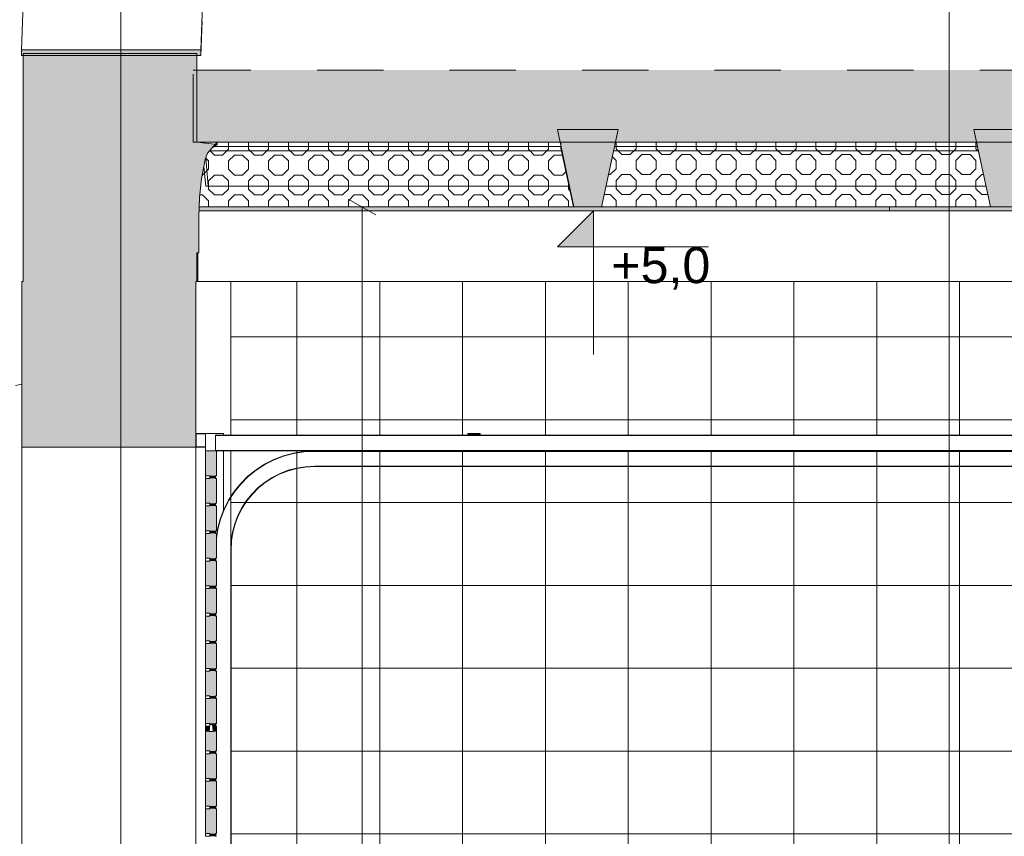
# Model space of a CAD drawing. Header units: millimetres. Extents: x -47038 to 86296, y -75637 to 48966.
# Tile 145 of 174: x 44454 to 48020, y 38472 to 41429. Entities that reach past the tile are written whole.
import ezdxf

# ---------------------------------------------------------------- set-up
doc = ezdxf.new("R2010")
doc.units = ezdxf.units.MM
doc.linetypes.add('Przerywana (2)', pattern=[48, 24, -24])
for name, color, linetype, lineweight, true_color in [('00 - SUFIT Z BLACHY_Nr_pióra__95', 7, 'Continuous', 20, 0x7c7c7c), ('0_Nr_pióra__95', 7, 'Continuous', 20, 0x7c7c7c), ('280-A Dachy Powłoki_Nr_pióra__95', 7, 'Continuous', 20, 0x7c7c7c), ('299-A Wymiary Opisy_Nr_pióra__95', 7, 'Continuous', 0, 0x7c7c7c), ('410-K Osie główne_Nr_pióra__95', 7, 'Continuous', 20, 0x7c7c7c), ('420-K Ściany_Nr_pióra__95', 7, 'Continuous', 20, 0x7c7c7c), ('450-K Belki nośne_Nr_pióra__95', 7, 'Continuous', 25, 0x7c7c7c), ('460 - Stropy_Nr_pióra__95', 7, 'Continuous', 20, 0x7c7c7c)]:
    doc.layers.add(name, color=color, linetype=linetype, lineweight=lineweight, true_color=true_color)
doc.layers.add('299-A Wymiary Opisy', color=7, linetype='Continuous')
for name, color, linetype, lineweight in [('450-K Belki_Nr_pióra__13', 7, 'Continuous', 25), ('Nowe_420 - Wełna mineralna_Nr_pióra__93', 9, 'Continuous', 20), ('Nowe_Drzwi Archicad_Nr_pióra__93', 9, 'Continuous', 20), ('Nowe_Okna Archicada_Nr_pióra__93', 9, 'Continuous', 20), ('XREF', 8, 'Continuous', 9)]:
    doc.layers.add(name, color=color, linetype=linetype, lineweight=lineweight)
doc.styles.add('STYL_AUTOMATYCZNY_1', font='arial.ttf')

# ---------------------------------------------------------------- blocks, each defined once
blk = doc.blocks.new('ARROWHEAD_2')
at = {"color": 0, "linetype": 'Continuous', "lineweight": 0}
for p, q in [((-0.378, -0.655), (0.378, 0.655)), ((0, 0), (-1, 0))]:
    blk.add_line(p, q, dxfattribs=at)
blk = doc.blocks.new('A$C67FE79C0')
at = {"layer": '00 - SUFIT Z BLACHY_Nr_pióra__95', "linetype": 'Continuous', "lineweight": 5}
for points in [[(-38.85, 551.92), (-38.28, 551.92), (-38.28, 552.59), (24.72, 552.59), (24.72, 551.93), (26.15, 551.93), (26.15, 553.93), (-38.85, 553.92)], [(24.72, 552.59), (-38.28, 552.59), (-38.28, 470), (24.72, 470)]]:
    blk.add_hatch(color=8, dxfattribs=at).paths.add_polyline_path(points)
at = {"layer": '280-A Dachy Powłoki_Nr_pióra__95', "linetype": 'Continuous', "lineweight": 5}
for points in [[(2971.45, 546.91), (24.72, 546.59), (24.72, 545.08), (2971.45, 545.41)], [(24.72, 545.08), (24.72, 520.99), (156.12, 521.01), (155.24, 525.13), (177.24, 525.13), (176.36, 521.01), (307.01, 521.02), (306.14, 525.13), (328.14, 525.13), (327.26, 521.03), (457, 521.04), (456.12, 525.13), (478.12, 525.13), (477.25, 521.04), (609.45, 521.06), (608.58, 525.13), (630.58, 525.13), (629.71, 521.06), (758.24, 521.07), (757.37, 525.13), (779.37, 525.13), (778.51, 521.08), (905.7, 521.09), (904.84, 525.13), (926.84, 525.13), (925.98, 521.09), (1058.53, 521.11), (1057.67, 525.13), (1079.67, 525.13), (1078.81, 521.11), (1207.44, 521.12), (1206.58, 525.13), (1228.58, 525.13), (1227.73, 521.13), (1358.14, 521.14), (1357.28, 525.13), (1379.28, 525.13), (1378.43, 521.14), (1515.84, 521.16), (1514.99, 525.13), (1536.99, 525.13), (1536.14, 521.16), (1673.31, 521.17), (1672.46, 525.13), (1694.46, 525.13), (1693.62, 521.18), (1792.42, 521.19), (1791.5, 525.13), (1827.5, 525.13), (1826.59, 521.19), (1959.72, 521.21), (1958.88, 525.13), (1980.88, 525.13), (1980.04, 521.21), (2110.56, 521.22), (2109.73, 525.13), (2131.73, 525.13), (2130.89, 521.22), (2261.08, 521.24), (2260.18, 525.13), (2296.18, 525.13), (2295.28, 521.24), (2394.9, 521.25), (2394, 525.13), (2430, 525.13), (2429.11, 521.26), (2561.6, 521.27), (2560.77, 525.13), (2582.77, 525.13), (2581.95, 521.27), (2712.14, 521.29), (2711.32, 525.13), (2733.32, 525.13), (2732.5, 521.29), (2862.17, 521.31), (2861.35, 525.13), (2883.35, 525.13), (2882.54, 521.31), (2971.45, 521.32), (2971.45, 545.41)], [(24.72, 520.99), (24.72, 520.49), (156.23, 520.51), (156.12, 521.01)], [(176.25, 520.51), (307.12, 520.52), (307.01, 521.02), (176.36, 521.01)]]:
    blk.add_hatch(color=8, dxfattribs=at).paths.add_polyline_path(points)
at = {"layer": '299-A Wymiary Opisy_Nr_pióra__95', "linetype": 'Continuous', "lineweight": 5}
blk.add_hatch(color=8, dxfattribs=at).paths.add_polyline_path([(168.3, 495.63), (155.3, 482.63), (168.3, 482.63)])
at = {"layer": '420-K Ściany_Nr_pióra__95', "linetype": 'Continuous', "lineweight": 5}
blk.add_hatch(color=8, dxfattribs=at).paths.add_polyline_path([(-38.73, 470), (-38.73, 410), (24.27, 410), (24.27, 470)])
at = {"layer": '450-K Belki nośne_Nr_pióra__95', "linetype": 'Continuous', "lineweight": 5}
for points in [[(161.24, 497.03), (171.24, 497.02), (177.24, 525.13), (155.24, 525.13)], [(306.14, 525.13), (312.14, 497.03), (322.14, 497.02), (328.14, 525.13)]]:
    blk.add_hatch(color=8, dxfattribs=at).paths.add_polyline_path(points)
at = {"layer": '460 - Stropy_Nr_pióra__95', "linetype": 'Continuous', "lineweight": 5}
blk.add_hatch(color=8, dxfattribs=at).paths.add_polyline_path([(24.72, 480.45), (25.38, 480.45), (25.38, 493.3), (25.6, 500.33), (26.39, 507.31), (27.72, 514.22), (28.58, 516.47), (30.08, 518.35), (32.07, 519.7), (24.72, 520.45)])
at = {"color": 8, "lineweight": 5}
for p, q in [((29.92, 518.15), (28.58, 516.47)), ((32.07, 520.5), (29.92, 518.15)), ((156.56, 520.5), (32.07, 520.5)), ((156.56, 518.37), (156.56, 520.5)), ((161.13, 497.03), (156.56, 518.37)), ((176.25, 520.51), (171.24, 497.02)), ((307.12, 520.52), (176.25, 520.51)), ((312.14, 497.03), (307.12, 520.52)), ((27.72, 514.22), (26.39, 507.31)), ((28.58, 516.47), (27.72, 514.22)), ((26.39, 507.31), (25.62, 500.51)), ((25.62, 500.51), (25.5, 497.03)), ((25.5, 497.03), (32.07, 497.03)), ((32.07, 497.03), (156.56, 497.03)), ((156.56, 497.03), (161.13, 497.03)), ((171.24, 497.02), (312.14, 497.03)), ((27.77, 415), (24.27, 415)), ((24.27, 415), (24.27, 410)), ((24.43, 410.16), (24.43, 414.84)), ((24.43, 414.84), (27.77, 414.84)), ((27.77, 414.84), (27.77, 415)), ((27.77, 410.16), (24.43, 410.16)), ((27.77, 410), (27.77, 410.16)), ((24.27, 410), (27.77, 410)), ((29.38, 309.59), (29.12, 307.09)), ((29.12, 307.09), (30.62, 307.09)), ((30.38, 309.59), (29.38, 309.59)), ((30.62, 307.09), (30.38, 309.59))]:
    blk.add_line(p, q, dxfattribs=at)
at = {"layer": '00 - SUFIT Z BLACHY_Nr_pióra__95', "color": 8, "linetype": 'Continuous', "lineweight": 5}
for p, q in [((-38.85, 553.92), (-38.23, 570.67)), ((26.15, 553.93), (26.76, 570.22)), ((26.15, 551.93), (26.61, 564.33)), ((26.15, 553.93), (-38.85, 553.92)), ((-38.85, 553.92), (-38.85, 551.92)), ((26.15, 553.93), (26.15, 551.93)), ((26.15, 551.93), (-38.85, 551.92)), ((-38.28, 552.59), (-38.28, 470)), ((24.72, 552.59), (-38.28, 552.59)), ((24.72, 552.59), (24.72, 520.45)), ((24.72, 480.45), (24.72, 470)), ((25.06, 480.45), (25.06, 470)), ((24.72, 470), (24.27, 470)), ((24.72, 470), (25.06, 470))]:
    blk.add_line(p, q, dxfattribs=at)
at = {"layer": '0_Nr_pióra__95', "color": 8, "linetype": 'Continuous', "lineweight": 5}
for p, q in [((36.92, 470), (36.92, 414.4)), ((2974.13, 470), (36.92, 470)), ((60.93, 414.4), (60.93, 470)), ((90.93, 414.4), (90.93, 470)), ((120.93, 414.4), (120.93, 470)), ((150.93, 414.4), (150.93, 470)), ((180.93, 414.4), (180.93, 470)), ((210.93, 414.4), (210.93, 470)), ((240.93, 414.4), (240.93, 470)), ((270.93, 414.4), (270.93, 470)), ((300.93, 414.4), (300.93, 470)), ((36.92, 450), (2974.13, 450)), ((36.92, 420), (450.63, 420)), ((36.92, 414.4), (409.99, 414.4)), ((-38.73, 25), (-38.73, 410)), ((24.27, 410), (-38.73, 410)), ((409.99, 408.86), (36.92, 408.86)), ((36.92, 408.86), (36.92, 0)), ((60.93, 0), (60.93, 408.86)), ((90.93, 0), (90.93, 408.86)), ((120.93, 0), (120.93, 408.86)), ((150.93, 0), (150.93, 408.86)), ((180.93, 0), (180.93, 408.86)), ((210.93, 0), (210.93, 408.86)), ((240.93, 0), (240.93, 408.86)), ((270.93, 0), (270.93, 408.86)), ((300.93, 0), (300.93, 408.86)), ((36.92, 390), (450.63, 390)), ((36.92, 360), (423.26, 360)), ((36.92, 330), (423.26, 330)), ((36.92, 300), (423.26, 300)), ((36.92, 270), (423.26, 270))]:
    blk.add_line(p, q, dxfattribs=at)
at = {"layer": '280-A Dachy Powłoki_Nr_pióra__95', "color": 8, "linetype": 'Przerywana (2)', "lineweight": 5}
blk.add_line((2972.22, 546.91), (23.28, 546.59), dxfattribs=at)
at = {"layer": '280-A Dachy Powłoki_Nr_pióra__95', "color": 8, "linetype": 'Continuous', "lineweight": 5}
for p, q in [((23.28, 545.08), (23.28, 520.99)), ((23.28, 520.99), (23.28, 520.49)), ((2972.22, 520.82), (23.28, 520.49))]:
    blk.add_line(p, q, dxfattribs=at)
at = {"layer": '299-A Wymiary Opisy', "color": 8, "linetype": 'Continuous', "lineweight": 5}
for p, q in [((161.06, 497.03), (84.33, 497.03)), ((84.51, 489.43), (84.51, 263.08))]:
    blk.add_line(p, q, dxfattribs=at)
at = {"layer": '299-A Wymiary Opisy_Nr_pióra__95', "color": 8, "linetype": 'Continuous', "lineweight": 5}
for p, q in [((168.3, 495.63), (155.3, 482.63)), ((168.3, 495.63), (158.55, 495.63)), ((168.3, 495.63), (178.05, 495.63)), ((168.3, 495.63), (168.3, 443.63)), ((155.3, 482.63), (168.3, 482.63)), ((168.3, 482.63), (209.99, 482.63))]:
    blk.add_line(p, q, dxfattribs=at)
at = {"layer": '410-K Osie główne_Nr_pióra__95', "color": 8, "linetype": 'Continuous', "lineweight": 5}
for p, q in [((-2.88, 900), (-2.88, -300)), ((297.12, 900), (297.12, -300))]:
    blk.add_line(p, q, dxfattribs=at)
at = {"layer": '420-K Ściany_Nr_pióra__95', "color": 8, "linetype": 'Continuous', "lineweight": 5}
for p, q in [((-38.73, 470), (-38.73, 410)), ((-38.28, 470), (-38.73, 470)), ((2912.59, 470), (25.06, 470))]:
    blk.add_line(p, q, dxfattribs=at)
at = {"layer": '420-K Ściany_Nr_pióra__95', "color": 8, "linetype": 'Continuous', "lineweight": 5, "flags": 128}
blk.add_lwpolyline([(24.27, 470), (24.27, 415), (24.27, 410)], dxfattribs=at)
at = {"layer": '450-K Belki nośne_Nr_pióra__95', "color": 8, "linetype": 'Continuous', "lineweight": 5}
for p, q in [((155.24, 525.13), (161.24, 497.03)), ((155.24, 525.13), (177.24, 525.13)), ((177.24, 525.13), (171.24, 497.02)), ((306.14, 525.13), (312.14, 497.03)), ((306.14, 525.13), (328.14, 525.13)), ((161.24, 497.03), (171.24, 497.02)), ((312.14, 497.03), (322.14, 497.02))]:
    blk.add_line(p, q, dxfattribs=at)
at = {"layer": '450-K Belki_Nr_pióra__13', "color": 8, "linetype": 'Continuous', "lineweight": 5}
for p, q in [((30.91, 518.92), (156.57, 518.92)), ((175.93, 518.99), (307.45, 518.99))]:
    blk.add_line(p, q, dxfattribs=at)
at = {"layer": '460 - Stropy_Nr_pióra__95', "color": 8, "linetype": 'Continuous', "lineweight": 5}
for p, q in [((24.72, 520.49), (24.72, 520.45)), ((24.72, 520.45), (32.07, 519.7)), ((156.9, 517.37), (29.3, 517.37)), ((32.07, 520.49), (32.07, 519.7)), ((307.79, 517.37), (175.58, 517.37)), ((27.94, 514.78), (28.82, 504.57)), ((27.88, 504.57), (27.23, 511.69)), ((28.82, 504.57), (27.88, 504.57)), ((159.63, 504.57), (28.82, 504.57)), ((310.53, 504.57), (172.85, 504.57)), ((25.38, 480.45), (24.72, 480.45))]:
    blk.add_line(p, q, dxfattribs=at)
at = {"layer": '460 - Stropy_Nr_pióra__95', "color": 8, "linetype": 'Continuous', "lineweight": 5, "flags": 128}
blk.add_lwpolyline([(32.07, 519.7), (30.08, 518.35), (28.58, 516.47), (27.72, 514.22), (26.39, 507.31), (25.6, 500.33), (25.38, 493.3), (25.38, 480.45)], dxfattribs=at)
at = {"layer": 'Nowe_420 - Wełna mineralna_Nr_pióra__93', "color": 8, "linetype": 'Continuous', "lineweight": 5}
for p, q in [((29.92, 518.15), (28.58, 516.47)), ((29.38, 517.48), (31.01, 515.85)), ((32.07, 520.5), (29.92, 518.15)), ((156.56, 520.5), (32.07, 520.5)), ((34.01, 515.85), (36.13, 517.97)), ((36.13, 517.97), (36.13, 520.5)), ((43.38, 517.97), (43.38, 520.5)), ((43.38, 517.97), (45.5, 515.85)), ((48.5, 515.85), (50.62, 517.97)), ((50.62, 517.97), (50.62, 520.5)), ((57.86, 517.97), (57.86, 520.5)), ((57.86, 517.97), (59.98, 515.85)), ((62.98, 515.85), (65.11, 517.97)), ((65.11, 517.97), (65.11, 520.5)), ((72.35, 517.97), (72.35, 520.5)), ((72.35, 517.97), (74.47, 515.85)), ((77.47, 515.85), (79.59, 517.97)), ((79.59, 517.97), (79.59, 520.5)), ((86.83, 517.97), (86.83, 520.5)), ((86.83, 517.97), (88.95, 515.85)), ((91.95, 515.85), (94.08, 517.97)), ((94.08, 517.97), (94.08, 520.5)), ((101.32, 517.97), (101.32, 520.5)), ((101.32, 517.97), (103.44, 515.85)), ((106.44, 515.85), (108.56, 517.97)), ((108.56, 517.97), (108.56, 520.5)), ((115.8, 517.97), (115.8, 520.5)), ((115.8, 517.97), (117.92, 515.85)), ((120.92, 515.85), (123.05, 517.97)), ((123.05, 517.97), (123.05, 520.5)), ((130.29, 517.97), (130.29, 520.5)), ((130.29, 517.97), (132.41, 515.85)), ((135.41, 515.85), (137.53, 517.97)), ((137.53, 517.97), (137.53, 520.5)), ((144.77, 517.97), (144.77, 520.5)), ((144.77, 517.97), (146.9, 515.85)), ((149.9, 515.85), (152.02, 517.97)), ((152.02, 517.97), (152.02, 520.5)), ((156.56, 518.37), (156.56, 520.5)), ((161.13, 497.03), (156.56, 518.37)), ((176.25, 520.51), (171.24, 497.02)), ((307.12, 520.52), (176.25, 520.51)), ((176.5, 518.14), (176.5, 520.51)), ((176.5, 518.14), (178.62, 516.02)), ((181.62, 516.02), (183.75, 518.14)), ((183.75, 518.14), (183.75, 520.51)), ((190.99, 518.14), (190.99, 520.51)), ((190.99, 518.14), (193.11, 516.02)), ((196.11, 516.02), (198.23, 518.14)), ((198.23, 518.14), (198.23, 520.51)), ((205.47, 518.14), (205.47, 520.51)), ((205.47, 518.14), (207.59, 516.02)), ((210.59, 516.02), (212.72, 518.14)), ((212.72, 518.14), (212.72, 520.51)), ((219.96, 518.14), (219.96, 520.51)), ((219.96, 518.14), (222.08, 516.02)), ((225.08, 516.02), (227.2, 518.14)), ((227.2, 518.14), (227.2, 520.51)), ((234.44, 518.14), (234.44, 520.51)), ((234.44, 518.14), (236.57, 516.02)), ((239.57, 516.02), (241.69, 518.14)), ((241.69, 518.14), (241.69, 520.52)), ((248.93, 518.14), (248.93, 520.52)), ((248.93, 518.14), (251.05, 516.02)), ((254.05, 516.02), (256.17, 518.14)), ((256.17, 518.14), (256.17, 520.52)), ((263.41, 518.14), (263.41, 520.52)), ((263.41, 518.14), (265.54, 516.02)), ((268.54, 516.02), (270.66, 518.14)), ((270.66, 518.14), (270.66, 520.52)), ((277.9, 518.14), (277.9, 520.52)), ((277.9, 518.14), (280.02, 516.02)), ((283.02, 516.02), (285.14, 518.14)), ((285.14, 518.14), (285.14, 520.52)), ((292.39, 518.14), (292.39, 520.52)), ((292.39, 518.14), (294.51, 516.02)), ((297.51, 516.02), (299.63, 518.14)), ((299.63, 518.14), (299.63, 520.52)), ((306.87, 518.14), (306.87, 520.52)), ((306.87, 518.14), (307.83, 517.17)), ((312.14, 497.03), (307.12, 520.52)), ((27.72, 514.22), (26.39, 507.31)), ((28.58, 516.47), (27.72, 514.22)), ((27.91, 514.71), (28.89, 513.73)), ((28.89, 510.73), (28.89, 513.73)), ((31.01, 515.85), (34.01, 515.85)), ((36.13, 513.73), (38.26, 515.85)), ((36.13, 510.73), (36.13, 513.73)), ((38.26, 515.85), (41.26, 515.85)), ((41.26, 515.85), (43.38, 513.73)), ((43.38, 510.73), (43.38, 513.73)), ((45.5, 515.85), (48.5, 515.85)), ((50.62, 513.73), (52.74, 515.85)), ((50.62, 510.73), (50.62, 513.73)), ((52.74, 515.85), (55.74, 515.85)), ((55.74, 515.85), (57.86, 513.73)), ((57.86, 510.73), (57.86, 513.73)), ((59.98, 515.85), (62.98, 515.85)), ((65.11, 513.73), (67.23, 515.85)), ((65.11, 510.73), (65.11, 513.73)), ((67.23, 515.85), (70.23, 515.85)), ((70.23, 515.85), (72.35, 513.73)), ((72.35, 510.73), (72.35, 513.73)), ((74.47, 515.85), (77.47, 515.85)), ((79.59, 513.73), (81.71, 515.85)), ((79.59, 510.73), (79.59, 513.73)), ((81.71, 515.85), (84.71, 515.85)), ((84.71, 515.85), (86.83, 513.73)), ((86.83, 510.73), (86.83, 513.73)), ((88.95, 515.85), (91.95, 515.85)), ((94.08, 513.73), (96.2, 515.85)), ((94.08, 510.73), (94.08, 513.73)), ((96.2, 515.85), (99.2, 515.85)), ((99.2, 515.85), (101.32, 513.73)), ((101.32, 510.73), (101.32, 513.73)), ((103.44, 515.85), (106.44, 515.85)), ((108.56, 513.73), (110.68, 515.85)), ((108.56, 510.73), (108.56, 513.73)), ((110.68, 515.85), (113.68, 515.85)), ((113.68, 515.85), (115.8, 513.73)), ((115.8, 510.73), (115.8, 513.73)), ((117.92, 515.85), (120.92, 515.85)), ((123.05, 513.73), (125.17, 515.85)), ((123.05, 510.73), (123.05, 513.73)), ((125.17, 515.85), (128.17, 515.85)), ((128.17, 515.85), (130.29, 513.73)), ((130.29, 510.73), (130.29, 513.73)), ((132.41, 515.85), (135.41, 515.85)), ((137.53, 513.73), (139.65, 515.85)), ((137.53, 510.73), (137.53, 513.73)), ((139.65, 515.85), (142.65, 515.85)), ((142.65, 515.85), (144.77, 513.73)), ((144.77, 510.73), (144.77, 513.73)), ((146.9, 515.85), (149.9, 515.85)), ((152.02, 513.73), (154.14, 515.85)), ((152.02, 510.73), (152.02, 513.73)), ((154.14, 515.85), (157.1, 515.85)), ((175.13, 515.27), (176.5, 513.89)), ((176.5, 510.89), (176.5, 513.89)), ((178.62, 516.02), (181.62, 516.02)), ((183.75, 513.89), (185.87, 516.02)), ((183.75, 510.89), (183.75, 513.89)), ((185.87, 516.02), (188.87, 516.02)), ((188.87, 516.02), (190.99, 513.89)), ((190.99, 510.89), (190.99, 513.89)), ((193.11, 516.02), (196.11, 516.02)), ((198.23, 513.89), (200.35, 516.02)), ((198.23, 510.89), (198.23, 513.89)), ((200.35, 516.02), (203.35, 516.02)), ((203.35, 516.02), (205.47, 513.89)), ((205.47, 510.89), (205.47, 513.89)), ((207.59, 516.02), (210.59, 516.02)), ((212.72, 513.89), (214.84, 516.02)), ((212.72, 510.89), (212.72, 513.89)), ((214.84, 516.02), (217.84, 516.02)), ((217.84, 516.02), (219.96, 513.89)), ((219.96, 510.89), (219.96, 513.89)), ((222.08, 516.02), (225.08, 516.02)), ((227.2, 513.89), (229.32, 516.02)), ((227.2, 510.89), (227.2, 513.89)), ((229.32, 516.02), (232.32, 516.02)), ((232.32, 516.02), (234.44, 513.89)), ((234.44, 510.89), (234.44, 513.89)), ((236.57, 516.02), (239.57, 516.02)), ((241.69, 513.89), (243.81, 516.02)), ((241.69, 510.89), (241.69, 513.89)), ((243.81, 516.02), (246.81, 516.02)), ((246.81, 516.02), (248.93, 513.89)), ((248.93, 510.89), (248.93, 513.89)), ((251.05, 516.02), (254.05, 516.02)), ((256.17, 513.89), (258.29, 516.02)), ((256.17, 510.89), (256.17, 513.89)), ((258.29, 516.02), (261.29, 516.02)), ((261.29, 516.02), (263.41, 513.89)), ((263.41, 510.89), (263.41, 513.89)), ((265.54, 516.02), (268.54, 516.02)), ((270.66, 513.89), (272.78, 516.02)), ((270.66, 510.89), (270.66, 513.89)), ((272.78, 516.02), (275.78, 516.02)), ((275.78, 516.02), (277.9, 513.89)), ((277.9, 510.89), (277.9, 513.89)), ((280.02, 516.02), (283.02, 516.02)), ((285.14, 513.89), (287.26, 516.02)), ((285.14, 510.89), (285.14, 513.89)), ((287.26, 516.02), (290.26, 516.02)), ((290.26, 516.02), (292.39, 513.89)), ((292.39, 510.89), (292.39, 513.89)), ((294.51, 516.02), (297.51, 516.02)), ((299.63, 513.89), (301.75, 516.02)), ((299.63, 510.89), (299.63, 513.89)), ((301.75, 516.02), (304.75, 516.02)), ((304.75, 516.02), (306.87, 513.89)), ((306.87, 510.89), (306.87, 513.89)), ((26.77, 508.61), (28.89, 510.73)), ((36.13, 510.73), (38.26, 508.61)), ((41.26, 508.61), (43.38, 510.73)), ((50.62, 510.73), (52.74, 508.61)), ((55.74, 508.61), (57.86, 510.73)), ((65.11, 510.73), (67.23, 508.61)), ((70.23, 508.61), (72.35, 510.73)), ((79.59, 510.73), (81.71, 508.61)), ((84.71, 508.61), (86.83, 510.73)), ((94.08, 510.73), (96.2, 508.61)), ((99.2, 508.61), (101.32, 510.73)), ((108.56, 510.73), (110.68, 508.61)), ((113.68, 508.61), (115.8, 510.73)), ((123.05, 510.73), (125.17, 508.61)), ((128.17, 508.61), (130.29, 510.73)), ((137.53, 510.73), (139.65, 508.61)), ((142.65, 508.61), (144.77, 510.73)), ((152.02, 510.73), (154.14, 508.61)), ((174.38, 508.77), (176.5, 510.89)), ((183.75, 510.89), (185.87, 508.77)), ((188.87, 508.77), (190.99, 510.89)), ((198.23, 510.89), (200.35, 508.77)), ((203.35, 508.77), (205.47, 510.89)), ((212.72, 510.89), (214.84, 508.77)), ((217.84, 508.77), (219.96, 510.89)), ((227.2, 510.89), (229.32, 508.77)), ((232.32, 508.77), (234.44, 510.89)), ((241.69, 510.89), (243.81, 508.77)), ((246.81, 508.77), (248.93, 510.89)), ((256.17, 510.89), (258.29, 508.77)), ((261.29, 508.77), (263.41, 510.89)), ((270.66, 510.89), (272.78, 508.77)), ((275.78, 508.77), (277.9, 510.89)), ((285.14, 510.89), (287.26, 508.77)), ((290.26, 508.77), (292.39, 510.89)), ((299.63, 510.89), (301.75, 508.77)), ((304.75, 508.77), (306.87, 510.89)), ((26.39, 507.31), (25.62, 500.51)), ((26.64, 508.61), (26.77, 508.61)), ((28.89, 506.49), (31.01, 508.61)), ((28.89, 503.49), (28.89, 506.49)), ((31.01, 508.61), (34.01, 508.61)), ((34.01, 508.61), (36.13, 506.49)), ((36.13, 503.49), (36.13, 506.49)), ((38.26, 508.61), (41.26, 508.61)), ((43.38, 506.49), (45.5, 508.61)), ((43.38, 503.49), (43.38, 506.49)), ((45.5, 508.61), (48.5, 508.61)), ((48.5, 508.61), (50.62, 506.49)), ((50.62, 503.49), (50.62, 506.49)), ((52.74, 508.61), (55.74, 508.61)), ((57.86, 506.49), (59.98, 508.61)), ((57.86, 503.49), (57.86, 506.49)), ((59.98, 508.61), (62.98, 508.61)), ((62.98, 508.61), (65.11, 506.49)), ((65.11, 503.49), (65.11, 506.49)), ((67.23, 508.61), (70.23, 508.61)), ((72.35, 506.49), (74.47, 508.61)), ((72.35, 503.49), (72.35, 506.49)), ((74.47, 508.61), (77.47, 508.61)), ((77.47, 508.61), (79.59, 506.49)), ((79.59, 503.49), (79.59, 506.49)), ((81.71, 508.61), (84.71, 508.61)), ((86.83, 506.49), (88.95, 508.61)), ((86.83, 503.49), (86.83, 506.49)), ((88.95, 508.61), (91.95, 508.61)), ((91.95, 508.61), (94.08, 506.49)), ((94.08, 503.49), (94.08, 506.49)), ((96.2, 508.61), (99.2, 508.61)), ((101.32, 506.49), (103.44, 508.61)), ((101.32, 503.49), (101.32, 506.49)), ((103.44, 508.61), (106.44, 508.61)), ((106.44, 508.61), (108.56, 506.49)), ((108.56, 503.49), (108.56, 506.49)), ((110.68, 508.61), (113.68, 508.61)), ((115.8, 506.49), (117.92, 508.61)), ((115.8, 503.49), (115.8, 506.49)), ((117.92, 508.61), (120.92, 508.61)), ((120.92, 508.61), (123.05, 506.49)), ((123.05, 503.49), (123.05, 506.49)), ((125.17, 508.61), (128.17, 508.61)), ((130.29, 506.49), (132.41, 508.61)), ((130.29, 503.49), (130.29, 506.49)), ((132.41, 508.61), (135.41, 508.61)), ((135.41, 508.61), (137.53, 506.49)), ((137.53, 503.49), (137.53, 506.49)), ((139.65, 508.61), (142.65, 508.61)), ((144.77, 506.49), (146.9, 508.61)), ((144.77, 503.49), (144.77, 506.49)), ((146.9, 508.61), (149.9, 508.61)), ((149.9, 508.61), (152.02, 506.49)), ((152.02, 503.49), (152.02, 506.49)), ((154.14, 508.61), (157.14, 508.61)), ((157.14, 508.61), (158.38, 509.86)), ((173.75, 508.77), (174.38, 508.77)), ((176.5, 506.65), (178.62, 508.77)), ((176.5, 503.65), (176.5, 506.65)), ((178.62, 508.77), (181.62, 508.77)), ((181.62, 508.77), (183.75, 506.65)), ((183.75, 503.65), (183.75, 506.65)), ((185.87, 508.77), (188.87, 508.77)), ((190.99, 506.65), (193.11, 508.77)), ((190.99, 503.65), (190.99, 506.65)), ((193.11, 508.77), (196.11, 508.77)), ((196.11, 508.77), (198.23, 506.65)), ((198.23, 503.65), (198.23, 506.65)), ((200.35, 508.77), (203.35, 508.77)), ((205.47, 506.65), (207.59, 508.77)), ((205.47, 503.65), (205.47, 506.65)), ((207.59, 508.77), (210.59, 508.77)), ((210.59, 508.77), (212.72, 506.65)), ((212.72, 503.65), (212.72, 506.65)), ((214.84, 508.77), (217.84, 508.77)), ((219.96, 506.65), (222.08, 508.77)), ((219.96, 503.65), (219.96, 506.65)), ((222.08, 508.77), (225.08, 508.77)), ((225.08, 508.77), (227.2, 506.65)), ((227.2, 503.65), (227.2, 506.65)), ((229.32, 508.77), (232.32, 508.77)), ((234.44, 506.65), (236.57, 508.77)), ((234.44, 503.65), (234.44, 506.65)), ((236.57, 508.77), (239.57, 508.77)), ((239.57, 508.77), (241.69, 506.65)), ((241.69, 503.65), (241.69, 506.65)), ((243.81, 508.77), (246.81, 508.77)), ((248.93, 506.65), (251.05, 508.77)), ((248.93, 503.65), (248.93, 506.65)), ((251.05, 508.77), (254.05, 508.77)), ((254.05, 508.77), (256.17, 506.65)), ((256.17, 503.65), (256.17, 506.65)), ((258.29, 508.77), (261.29, 508.77)), ((263.41, 506.65), (265.54, 508.77)), ((263.41, 503.65), (263.41, 506.65)), ((265.54, 508.77), (268.54, 508.77)), ((268.54, 508.77), (270.66, 506.65)), ((270.66, 503.65), (270.66, 506.65)), ((272.78, 508.77), (275.78, 508.77)), ((277.9, 506.65), (280.02, 508.77)), ((277.9, 503.65), (277.9, 506.65)), ((280.02, 508.77), (283.02, 508.77)), ((283.02, 508.77), (285.14, 506.65)), ((285.14, 503.65), (285.14, 506.65)), ((287.26, 508.77), (290.26, 508.77)), ((292.39, 506.65), (294.51, 508.77)), ((292.39, 503.65), (292.39, 506.65)), ((294.51, 508.77), (297.51, 508.77)), ((297.51, 508.77), (299.63, 506.65)), ((299.63, 503.65), (299.63, 506.65)), ((301.75, 508.77), (304.75, 508.77)), ((306.87, 506.65), (308.99, 508.77)), ((306.87, 503.65), (306.87, 506.65)), ((308.99, 508.77), (309.63, 508.77)), ((28.89, 503.49), (31.01, 501.37)), ((34.01, 501.37), (36.13, 503.49)), ((43.38, 503.49), (45.5, 501.37)), ((48.5, 501.37), (50.62, 503.49)), ((57.86, 503.49), (59.98, 501.37)), ((62.98, 501.37), (65.11, 503.49)), ((72.35, 503.49), (74.47, 501.37)), ((77.47, 501.37), (79.59, 503.49)), ((86.83, 503.49), (88.95, 501.37)), ((91.95, 501.37), (94.08, 503.49)), ((101.32, 503.49), (103.44, 501.37)), ((106.44, 501.37), (108.56, 503.49)), ((115.8, 503.49), (117.92, 501.37)), ((120.92, 501.37), (123.05, 503.49)), ((130.29, 503.49), (132.41, 501.37)), ((135.41, 501.37), (137.53, 503.49)), ((144.77, 503.49), (146.9, 501.37)), ((149.9, 501.37), (152.02, 503.49)), ((159.26, 503.49), (159.26, 505.76)), ((159.26, 503.49), (159.88, 502.87)), ((176.5, 503.65), (178.62, 501.53)), ((181.62, 501.53), (183.75, 503.65)), ((190.99, 503.65), (193.11, 501.53)), ((196.11, 501.53), (198.23, 503.65)), ((205.47, 503.65), (207.59, 501.53)), ((210.59, 501.53), (212.72, 503.65)), ((219.96, 503.65), (222.08, 501.53)), ((225.08, 501.53), (227.2, 503.65)), ((234.44, 503.65), (236.57, 501.53)), ((239.57, 501.53), (241.69, 503.65)), ((248.93, 503.65), (251.05, 501.53)), ((254.05, 501.53), (256.17, 503.65)), ((263.41, 503.65), (265.54, 501.53)), ((268.54, 501.53), (270.66, 503.65)), ((277.9, 503.65), (280.02, 501.53)), ((283.02, 501.53), (285.14, 503.65)), ((292.39, 503.65), (294.51, 501.53)), ((297.51, 501.53), (299.63, 503.65)), ((306.87, 503.65), (308.99, 501.53)), ((25.62, 500.51), (25.5, 497.03)), ((25.72, 501.37), (26.77, 501.37)), ((26.77, 501.37), (28.89, 499.25)), ((31.01, 501.37), (34.01, 501.37)), ((36.13, 499.25), (38.26, 501.37)), ((38.26, 501.37), (41.26, 501.37)), ((41.26, 501.37), (43.38, 499.25)), ((45.5, 501.37), (48.5, 501.37)), ((50.62, 499.25), (52.74, 501.37)), ((52.74, 501.37), (55.74, 501.37)), ((55.74, 501.37), (57.86, 499.25)), ((59.98, 501.37), (62.98, 501.37)), ((65.11, 499.25), (67.23, 501.37)), ((67.23, 501.37), (70.23, 501.37)), ((70.23, 501.37), (72.35, 499.25)), ((74.47, 501.37), (77.47, 501.37)), ((79.59, 499.25), (81.71, 501.37)), ((81.71, 501.37), (84.71, 501.37)), ((84.71, 501.37), (86.83, 499.25)), ((88.95, 501.37), (91.95, 501.37)), ((94.08, 499.25), (96.2, 501.37)), ((96.2, 501.37), (99.2, 501.37)), ((99.2, 501.37), (101.32, 499.25)), ((103.44, 501.37), (106.44, 501.37)), ((108.56, 499.25), (110.68, 501.37)), ((110.68, 501.37), (113.68, 501.37)), ((113.68, 501.37), (115.8, 499.25)), ((117.92, 501.37), (120.92, 501.37)), ((123.05, 499.25), (125.17, 501.37)), ((125.17, 501.37), (128.17, 501.37)), ((128.17, 501.37), (130.29, 499.25)), ((132.41, 501.37), (135.41, 501.37)), ((137.53, 499.25), (139.65, 501.37)), ((139.65, 501.37), (142.65, 501.37)), ((142.65, 501.37), (144.77, 499.25)), ((146.9, 501.37), (149.9, 501.37)), ((152.02, 499.25), (154.14, 501.37)), ((154.14, 501.37), (157.14, 501.37)), ((157.14, 501.37), (159.26, 499.25)), ((172.2, 501.53), (174.38, 501.53)), ((174.38, 501.53), (176.5, 499.41)), ((176.5, 497.02), (176.5, 499.41)), ((178.62, 501.53), (181.62, 501.53)), ((183.75, 499.41), (185.87, 501.53)), ((183.75, 497.02), (183.75, 499.41)), ((185.87, 501.53), (188.87, 501.53)), ((188.87, 501.53), (190.99, 499.41)), ((190.99, 497.02), (190.99, 499.41)), ((193.11, 501.53), (196.11, 501.53)), ((198.23, 499.41), (200.35, 501.53)), ((198.23, 497.02), (198.23, 499.41)), ((200.35, 501.53), (203.35, 501.53)), ((203.35, 501.53), (205.47, 499.41)), ((205.47, 497.02), (205.47, 499.41)), ((207.59, 501.53), (210.59, 501.53)), ((212.72, 499.41), (214.84, 501.53)), ((212.72, 497.02), (212.72, 499.41)), ((214.84, 501.53), (217.84, 501.53)), ((217.84, 501.53), (219.96, 499.41)), ((219.96, 497.02), (219.96, 499.41)), ((222.08, 501.53), (225.08, 501.53)), ((227.2, 499.41), (229.32, 501.53)), ((227.2, 497.02), (227.2, 499.41)), ((229.32, 501.53), (232.32, 501.53)), ((232.32, 501.53), (234.44, 499.41)), ((234.44, 497.02), (234.44, 499.41)), ((236.57, 501.53), (239.57, 501.53)), ((241.69, 499.41), (243.81, 501.53)), ((241.69, 497.03), (241.69, 499.41)), ((243.81, 501.53), (246.81, 501.53)), ((246.81, 501.53), (248.93, 499.41)), ((248.93, 497.03), (248.93, 499.41)), ((251.05, 501.53), (254.05, 501.53)), ((256.17, 499.41), (258.29, 501.53)), ((256.17, 497.03), (256.17, 499.41)), ((258.29, 501.53), (261.29, 501.53)), ((261.29, 501.53), (263.41, 499.41)), ((263.41, 497.03), (263.41, 499.41)), ((265.54, 501.53), (268.54, 501.53)), ((270.66, 499.41), (272.78, 501.53)), ((270.66, 497.03), (270.66, 499.41)), ((272.78, 501.53), (275.78, 501.53)), ((275.78, 501.53), (277.9, 499.41)), ((277.9, 497.03), (277.9, 499.41)), ((280.02, 501.53), (283.02, 501.53)), ((285.14, 499.41), (287.26, 501.53)), ((285.14, 497.03), (285.14, 499.41)), ((287.26, 501.53), (290.26, 501.53)), ((290.26, 501.53), (292.39, 499.41)), ((292.39, 497.03), (292.39, 499.41)), ((294.51, 501.53), (297.51, 501.53)), ((299.63, 499.41), (301.75, 501.53)), ((299.63, 497.03), (299.63, 499.41)), ((301.75, 501.53), (304.75, 501.53)), ((304.75, 501.53), (306.87, 499.41)), ((306.87, 497.03), (306.87, 499.41)), ((308.99, 501.53), (311.17, 501.53)), ((25.5, 497.03), (275.5, 497.03)), ((25.5, 495.63), (25.5, 497.03)), ((25.5, 497.03), (32.07, 497.03)), ((28.89, 497.03), (28.89, 499.25)), ((32.07, 497.03), (156.56, 497.03)), ((36.13, 497.03), (36.13, 499.25)), ((43.38, 497.03), (43.38, 499.25)), ((50.62, 497.03), (50.62, 499.25)), ((57.86, 497.03), (57.86, 499.25)), ((65.11, 497.03), (65.11, 499.25)), ((72.35, 497.03), (72.35, 499.25)), ((79.59, 497.03), (79.59, 499.25)), ((86.83, 497.03), (86.83, 499.25)), ((94.08, 497.03), (94.08, 499.25)), ((101.32, 497.03), (101.32, 499.25)), ((108.56, 497.03), (108.56, 499.25)), ((115.8, 497.03), (115.8, 499.25)), ((123.05, 497.03), (123.05, 499.25)), ((130.29, 497.03), (130.29, 499.25)), ((137.53, 497.03), (137.53, 499.25)), ((144.77, 497.03), (144.77, 499.25)), ((152.02, 497.03), (152.02, 499.25)), ((156.56, 497.03), (161.13, 497.03)), ((159.26, 497.03), (159.26, 499.25)), ((171.24, 497.02), (312.14, 497.03)), ((275.5, 497.03), (525.51, 497.03)), ((275.5, 495.63), (275.5, 497.03)), ((275.5, 497.03), (275.5, 495.63)), ((275.5, 495.63), (25.5, 495.63)), ((525.51, 495.63), (275.5, 495.63))]:
    blk.add_line(p, q, dxfattribs=at)
at = {"layer": 'Nowe_420 - Wełna mineralna_Nr_pióra__93', "color": 8, "linetype": 'Continuous', "lineweight": 5, "extrusion": (0, 0, -1)}
for points in [[(-275.5, 495.63), (-25.5, 497.03), (-25.5, 495.63)], [(-25.5, 497.03), (-275.5, 495.63), (-275.5, 497.03)], [(-525.51, 495.63), (-275.5, 497.03), (-275.5, 495.63)], [(-275.5, 497.03), (-525.51, 495.63), (-525.51, 497.03)]]:
    blk.add_solid(points, dxfattribs=at)
at = {"layer": 'Nowe_Drzwi Archicad_Nr_pióra__93', "color": 8, "linetype": 'Continuous', "lineweight": 5}
for p, q in [((27.77, 415), (24.27, 415)), ((24.43, 414.84), (24.43, 410.16)), ((27.77, 414.84), (24.43, 414.84)), ((34.27, 415), (27.77, 415)), ((27.77, 415), (27.77, 414.84)), ((27.77, 410.16), (27.77, 414.84)), ((31.38, 414.4), (31.38, 414.24)), ((450.63, 414.4), (31.38, 414.4)), ((31.38, 414.24), (31.38, 408.86)), ((450.63, 414.24), (31.38, 414.24)), ((34.27, 414.4), (34.27, 415)), ((122.82, 414.8), (122.82, 415)), ((122.82, 415), (127.32, 415)), ((122.82, 414.4), (122.82, 414.8)), ((122.82, 414.8), (127.32, 414.8)), ((127.32, 414.8), (127.32, 415)), ((127.32, 414.4), (127.32, 414.8)), ((27.77, 410.16), (24.43, 410.16)), ((27.77, 410.16), (27.77, 410)), ((24.27, 0), (24.27, 410)), ((27.77, 410), (24.27, 410)), ((27.77, 408.7), (27.77, 410)), ((27.77, 408.7), (27.77, 399.73)), ((31.77, 408.7), (27.77, 408.7)), ((31.38, 408.86), (31.38, 408.7)), ((450.63, 408.86), (31.38, 408.86)), ((31.77, 408.7), (31.77, 399.73)), ((67.24, 408.7), (31.77, 408.7)), ((34.27, 387.01), (34.27, 408.7)), ((52.56, 405.61), (56.05, 406.94)), ((52.62, 405.46), (56.09, 406.79)), ((56.05, 406.94), (59.65, 407.91)), ((56.09, 406.79), (59.69, 407.76)), ((59.65, 407.91), (63.34, 408.5)), ((59.69, 407.76), (63.36, 408.34)), ((63.34, 408.5), (67.24, 408.7)), ((63.36, 408.34), (67.24, 408.54)), ((67.24, 408.7), (450.63, 408.7)), ((67.24, 408.54), (450.63, 408.54)), ((46.1, 401.87), (49.23, 403.91)), ((46.19, 401.75), (49.31, 403.77)), ((49.23, 403.91), (52.56, 405.61)), ((49.31, 403.77), (52.62, 405.46)), ((63.92, 402.98), (67.39, 403.16)), ((63.94, 402.82), (67.39, 403)), ((67.39, 403.16), (450.63, 403.16)), ((67.39, 403), (450.63, 403)), ((27.77, 398.73), (27.77, 399.73)), ((29.38, 399.73), (27.77, 399.73)), ((29.38, 399.73), (29.38, 398.73)), ((31.38, 399.73), (31.38, 398.73)), ((31.77, 399.73), (31.38, 399.73)), ((40.55, 396.88), (43.19, 399.52)), ((43.19, 399.52), (46.1, 401.87)), ((43.3, 399.41), (46.19, 401.75)), ((52, 399.1), (54.81, 400.54)), ((52.08, 398.97), (54.88, 400.39)), ((54.81, 400.54), (57.76, 401.67)), ((54.88, 400.39), (57.81, 401.52)), ((57.76, 401.67), (60.81, 402.48)), ((57.81, 401.52), (60.84, 402.33)), ((60.81, 402.48), (63.92, 402.98)), ((60.84, 402.33), (63.94, 402.82)), ((27.77, 398.73), (27.77, 389.76)), ((29.38, 398.73), (27.77, 398.73)), ((31.77, 398.73), (31.38, 398.73)), ((31.77, 398.73), (31.77, 389.76)), ((38.2, 393.98), (40.55, 396.88)), ((38.33, 393.89), (40.67, 396.78)), ((40.67, 396.78), (43.3, 399.41)), ((46.91, 395.4), (49.36, 397.39)), ((47.01, 395.28), (49.45, 397.26)), ((49.36, 397.39), (52, 399.1)), ((49.45, 397.26), (52.08, 398.97)), ((36.17, 390.85), (38.2, 393.98)), ((36.3, 390.77), (38.33, 393.89)), ((42.69, 390.72), (44.67, 393.17)), ((42.82, 390.62), (44.79, 393.06)), ((44.67, 393.17), (46.91, 395.4)), ((44.79, 393.06), (47.01, 395.28)), ((27.77, 388.76), (27.77, 389.76)), ((29.38, 389.76), (27.77, 389.76)), ((27.77, 388.76), (27.77, 379.79)), ((29.38, 388.76), (27.77, 388.76)), ((29.38, 389.76), (29.38, 388.76)), ((31.38, 389.76), (31.38, 388.76)), ((31.77, 389.76), (31.38, 389.76)), ((31.77, 388.76), (31.38, 388.76)), ((31.77, 388.76), (31.77, 379.79)), ((34.47, 387.52), (36.17, 390.85)), ((34.61, 387.45), (36.3, 390.77)), ((40.97, 388.07), (42.69, 390.72)), ((41.11, 387.99), (42.82, 390.62)), ((33.13, 384.03), (34.47, 387.52)), ((33.28, 383.98), (34.61, 387.45)), ((38.41, 382.31), (39.54, 385.26)), ((38.56, 382.27), (39.68, 385.2)), ((39.54, 385.26), (40.97, 388.07)), ((39.68, 385.2), (41.11, 387.99)), ((32.16, 380.42), (33.13, 384.03)), ((32.32, 380.39), (33.28, 383.98)), ((37.59, 379.27), (38.41, 382.31)), ((37.75, 379.23), (38.56, 382.27)), ((27.77, 378.8), (27.77, 379.79)), ((29.38, 379.79), (27.77, 379.79)), ((27.77, 378.8), (27.77, 369.82)), ((29.38, 378.8), (27.77, 378.8)), ((29.38, 379.79), (29.38, 378.8)), ((31.38, 379.79), (31.38, 378.8)), ((31.77, 379.79), (31.38, 379.79)), ((31.77, 378.8), (31.38, 378.8)), ((31.77, 378.8), (31.77, 369.82)), ((31.77, 377.97), (32.16, 380.42)), ((31.77, 376.95), (32.32, 380.39)), ((37.1, 376.15), (37.59, 379.27)), ((37.26, 376.13), (37.75, 379.23)), ((36.92, 372.69), (37.1, 376.15)), ((37.07, 372.69), (37.26, 376.13)), ((36.92, 0), (36.92, 372.69)), ((37.07, 0), (37.07, 372.69)), ((27.77, 368.83), (27.77, 369.82)), ((29.38, 369.82), (27.77, 369.82)), ((27.77, 368.83), (27.77, 359.86)), ((29.38, 368.83), (27.77, 368.83)), ((29.38, 369.82), (29.38, 368.83)), ((31.38, 369.82), (31.38, 368.83)), ((31.77, 369.82), (31.38, 369.82)), ((31.77, 368.83), (31.38, 368.83)), ((31.53, 368.83), (31.53, 369.82)), ((31.77, 368.83), (31.77, 359.86)), ((27.77, 358.86), (27.77, 359.86)), ((29.38, 359.86), (27.77, 359.86)), ((27.77, 358.86), (27.77, 349.89)), ((29.38, 358.86), (27.77, 358.86)), ((29.38, 359.86), (29.38, 358.86)), ((31.38, 359.86), (31.38, 358.86)), ((31.77, 359.86), (31.38, 359.86)), ((31.77, 358.86), (31.38, 358.86)), ((31.53, 358.86), (31.53, 359.86)), ((31.77, 358.86), (31.77, 349.89)), ((27.77, 348.89), (27.77, 349.89)), ((29.38, 349.89), (27.77, 349.89)), ((29.38, 349.89), (29.38, 348.89)), ((31.38, 349.89), (31.38, 348.89)), ((31.77, 349.89), (31.38, 349.89)), ((31.53, 348.89), (31.53, 349.89)), ((27.77, 348.89), (27.77, 339.92)), ((29.38, 348.89), (27.77, 348.89)), ((31.77, 348.89), (31.38, 348.89)), ((31.77, 348.89), (31.77, 339.92)), ((27.77, 338.92), (27.77, 339.92)), ((29.38, 339.92), (27.77, 339.92)), ((27.77, 338.92), (27.77, 329.95)), ((29.38, 338.92), (27.77, 338.92)), ((29.38, 339.92), (29.38, 338.92)), ((31.38, 339.92), (31.38, 338.92)), ((31.77, 339.92), (31.38, 339.92)), ((31.77, 338.92), (31.38, 338.92)), ((31.53, 338.92), (31.53, 339.92)), ((31.77, 338.92), (31.77, 329.95)), ((27.77, 328.95), (27.77, 329.95)), ((29.38, 329.95), (27.77, 329.95)), ((27.77, 328.95), (27.77, 319.98)), ((29.38, 328.95), (27.77, 328.95)), ((29.38, 329.95), (29.38, 328.95)), ((31.38, 329.95), (31.38, 328.95)), ((31.77, 329.95), (31.38, 329.95)), ((31.77, 328.95), (31.38, 328.95)), ((31.53, 328.95), (31.53, 329.95)), ((31.77, 328.95), (31.77, 319.98)), ((27.77, 318.99), (27.77, 319.98)), ((29.38, 319.98), (27.77, 319.98)), ((27.77, 318.99), (27.77, 310.01)), ((29.38, 318.99), (27.77, 318.99)), ((29.38, 319.98), (29.38, 318.99)), ((31.38, 319.98), (31.38, 318.99)), ((31.77, 319.98), (31.38, 319.98)), ((31.77, 318.99), (31.38, 318.99)), ((31.53, 318.99), (31.53, 319.98)), ((31.77, 318.99), (31.77, 310.01)), ((27.77, 309.02), (27.77, 310.01)), ((29.38, 310.01), (27.77, 310.01)), ((29.38, 309.02), (27.77, 309.02)), ((27.77, 309.02), (27.77, 307.09)), ((27.77, 307.09), (27.77, 300.05)), ((29.38, 309.59), (29.12, 307.09)), ((30.62, 307.09), (29.12, 307.09)), ((29.38, 310.01), (29.38, 309.02)), ((30.38, 309.59), (29.38, 309.59)), ((30.38, 309.59), (30.62, 307.09)), ((31.38, 310.01), (31.38, 309.02)), ((31.77, 310.01), (31.38, 310.01)), ((31.77, 309.02), (31.38, 309.02)), ((31.53, 309.02), (31.53, 310.01)), ((31.77, 309.02), (31.77, 307.09)), ((31.77, 307.09), (31.77, 300.05)), ((27.77, 299.05), (27.77, 300.05)), ((29.38, 300.05), (27.77, 300.05)), ((29.38, 300.05), (29.38, 299.05)), ((31.38, 300.05), (31.38, 299.05)), ((31.77, 300.05), (31.38, 300.05)), ((31.53, 299.05), (31.53, 300.05)), ((27.77, 299.05), (27.77, 290.08)), ((29.38, 299.05), (27.77, 299.05)), ((31.77, 299.05), (31.38, 299.05)), ((31.77, 299.05), (31.77, 290.08)), ((27.77, 289.08), (27.77, 290.08)), ((29.38, 290.08), (27.77, 290.08)), ((27.77, 289.08), (27.77, 280.11)), ((29.38, 289.08), (27.77, 289.08)), ((29.38, 290.08), (29.38, 289.08)), ((31.38, 290.08), (31.38, 289.08)), ((31.77, 290.08), (31.38, 290.08)), ((31.77, 289.08), (31.38, 289.08)), ((31.53, 289.08), (31.53, 290.08)), ((31.77, 289.08), (31.77, 280.11)), ((27.77, 279.11), (27.77, 280.11)), ((29.38, 280.11), (27.77, 280.11)), ((27.77, 279.11), (27.77, 270.14)), ((29.38, 279.11), (27.77, 279.11)), ((29.38, 280.11), (29.38, 279.11)), ((31.38, 280.11), (31.38, 279.11)), ((31.77, 280.11), (31.38, 280.11)), ((31.77, 279.11), (31.38, 279.11)), ((31.53, 279.11), (31.53, 280.11)), ((31.77, 279.11), (31.77, 270.14)), ((27.77, 269.14), (27.77, 270.14)), ((29.38, 270.14), (27.77, 270.14)), ((29.38, 269.14), (27.77, 269.14)), ((29.38, 270.14), (29.38, 269.14)), ((31.38, 270.14), (31.38, 269.14)), ((31.77, 270.14), (31.38, 270.14)), ((31.77, 269.14), (31.38, 269.14)), ((31.53, 269.14), (31.53, 270.14))]:
    blk.add_line(p, q, dxfattribs=at)
at = {"layer": 'Nowe_Drzwi Archicad_Nr_pióra__93', "color": 8, "linetype": 'Continuous', "lineweight": 5, "extrusion": (0, 0, -1)}
for points in [[(-31.77, 399.73), (-27.77, 408.7), (-27.77, 399.73)], [(-27.77, 408.7), (-31.77, 399.73), (-31.77, 408.7)], [(-31.38, 398.73), (-29.38, 399.73), (-29.38, 398.73)], [(-29.38, 399.73), (-31.38, 398.73), (-31.38, 399.73)], [(-31.77, 389.76), (-27.77, 398.73), (-27.77, 389.76)], [(-27.77, 398.73), (-31.77, 389.76), (-31.77, 398.73)], [(-31.77, 379.79), (-27.77, 388.76), (-27.77, 379.79)], [(-27.77, 388.76), (-31.77, 379.79), (-31.77, 388.76)], [(-31.38, 388.76), (-29.38, 389.76), (-29.38, 388.76)], [(-29.38, 389.76), (-31.38, 388.76), (-31.38, 389.76)], [(-31.77, 369.82), (-27.77, 378.8), (-27.77, 369.82)], [(-27.77, 378.8), (-31.77, 369.82), (-31.77, 378.8)], [(-31.38, 378.8), (-29.38, 379.79), (-29.38, 378.8)], [(-29.38, 379.79), (-31.38, 378.8), (-31.38, 379.79)], [(-31.77, 359.86), (-27.77, 368.83), (-27.77, 359.86)], [(-27.77, 368.83), (-31.77, 359.86), (-31.77, 368.83)], [(-31.38, 368.83), (-29.38, 369.82), (-29.38, 368.83)], [(-29.38, 369.82), (-31.38, 368.83), (-31.38, 369.82)], [(-31.77, 349.89), (-27.77, 358.86), (-27.77, 349.89)], [(-27.77, 358.86), (-31.77, 349.89), (-31.77, 358.86)], [(-31.38, 358.86), (-29.38, 359.86), (-29.38, 358.86)], [(-29.38, 359.86), (-31.38, 358.86), (-31.38, 359.86)], [(-31.38, 348.89), (-29.38, 349.89), (-29.38, 348.89)], [(-29.38, 349.89), (-31.38, 348.89), (-31.38, 349.89)], [(-31.77, 339.92), (-27.77, 348.89), (-27.77, 339.92)], [(-27.77, 348.89), (-31.77, 339.92), (-31.77, 348.89)], [(-31.77, 329.95), (-27.77, 338.92), (-27.77, 329.95)], [(-27.77, 338.92), (-31.77, 329.95), (-31.77, 338.92)], [(-31.38, 338.92), (-29.38, 339.92), (-29.38, 338.92)], [(-29.38, 339.92), (-31.38, 338.92), (-31.38, 339.92)], [(-31.77, 319.98), (-27.77, 328.95), (-27.77, 319.98)], [(-27.77, 328.95), (-31.77, 319.98), (-31.77, 328.95)], [(-31.38, 328.95), (-29.38, 329.95), (-29.38, 328.95)], [(-29.38, 329.95), (-31.38, 328.95), (-31.38, 329.95)], [(-31.77, 310.01), (-27.77, 318.99), (-27.77, 310.01)], [(-27.77, 318.99), (-31.77, 310.01), (-31.77, 318.99)], [(-31.38, 318.99), (-29.38, 319.98), (-29.38, 318.99)], [(-29.38, 319.98), (-31.38, 318.99), (-31.38, 319.98)], [(-29.12, 307.09), (-27.77, 309.02), (-27.77, 307.09)], [(-27.77, 309.02), (-29.12, 307.09), (-29.32, 309.02)], [(-31.77, 300.05), (-27.77, 307.09), (-27.77, 300.05)], [(-27.77, 307.09), (-31.77, 300.05), (-31.77, 307.09)], [(-30.37, 309.59), (-29.38, 310.01), (-29.38, 309.59)], [(-29.38, 310.01), (-30.37, 309.59), (-31.38, 310.01)], [(-31.38, 310.01), (-30.37, 309.59), (-30.43, 309.02)], [(-31.38, 310.01), (-30.43, 309.02), (-31.38, 309.02)], [(-30.62, 307.09), (-31.77, 309.02), (-30.43, 309.02)], [(-31.77, 309.02), (-30.62, 307.09), (-31.77, 307.09)], [(-31.38, 299.05), (-29.38, 300.05), (-29.38, 299.05)], [(-29.38, 300.05), (-31.38, 299.05), (-31.38, 300.05)], [(-31.77, 290.08), (-27.77, 299.05), (-27.77, 290.08)], [(-27.77, 299.05), (-31.77, 290.08), (-31.77, 299.05)], [(-31.77, 280.11), (-27.77, 289.08), (-27.77, 280.11)], [(-27.77, 289.08), (-31.77, 280.11), (-31.77, 289.08)], [(-31.38, 289.08), (-29.38, 290.08), (-29.38, 289.08)], [(-29.38, 290.08), (-31.38, 289.08), (-31.38, 290.08)], [(-31.77, 270.14), (-27.77, 279.11), (-27.77, 270.14)], [(-27.77, 279.11), (-31.77, 270.14), (-31.77, 279.11)], [(-31.38, 279.11), (-29.38, 280.11), (-29.38, 279.11)], [(-29.38, 280.11), (-31.38, 279.11), (-31.38, 280.11)], [(-31.38, 269.14), (-29.38, 270.14), (-29.38, 269.14)], [(-29.38, 270.14), (-31.38, 269.14), (-31.38, 270.14)]]:
    blk.add_solid(points, dxfattribs=at)
at = {"layer": 'Nowe_Okna Archicada_Nr_pióra__93', "color": 8, "linetype": 'Continuous', "lineweight": 5}
blk.add_line((-38.73, 432.87), (-41.05, 432.43), dxfattribs=at)
at = {"layer": '299-A Wymiary Opisy', "color": 8, "lineweight": 5, "xscale": 7.600000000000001, "yscale": 7.600000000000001, "zscale": 7.600000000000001, "rotation": 90}
blk.add_blockref('ARROWHEAD_2', (84.51, 497.03), dxfattribs=at)
at = {"layer": '299-A Wymiary Opisy_Nr_pióra__95', "color": 8, "lineweight": 5, "insert": (174.8, 467.03), "char_height": 13, "attachment_point": 7, "style": 'STYL_AUTOMATYCZNY_1'}
blk.add_mtext('\\A1;{\\pql;\\fArial|b0|i0|c238|p0;\\W1.000000;+5,0}', dxfattribs=at)

msp = doc.modelspace()

# ---------------------------------------------------------------- block references
at = {"layer": 'XREF', "xscale": 10, "yscale": 10, "zscale": 10, "rotation": 360}
msp.add_blockref('A$C67FE79C0', (44848.7, 35780.4), dxfattribs=at)

doc.saveas('drawing.dxf')
